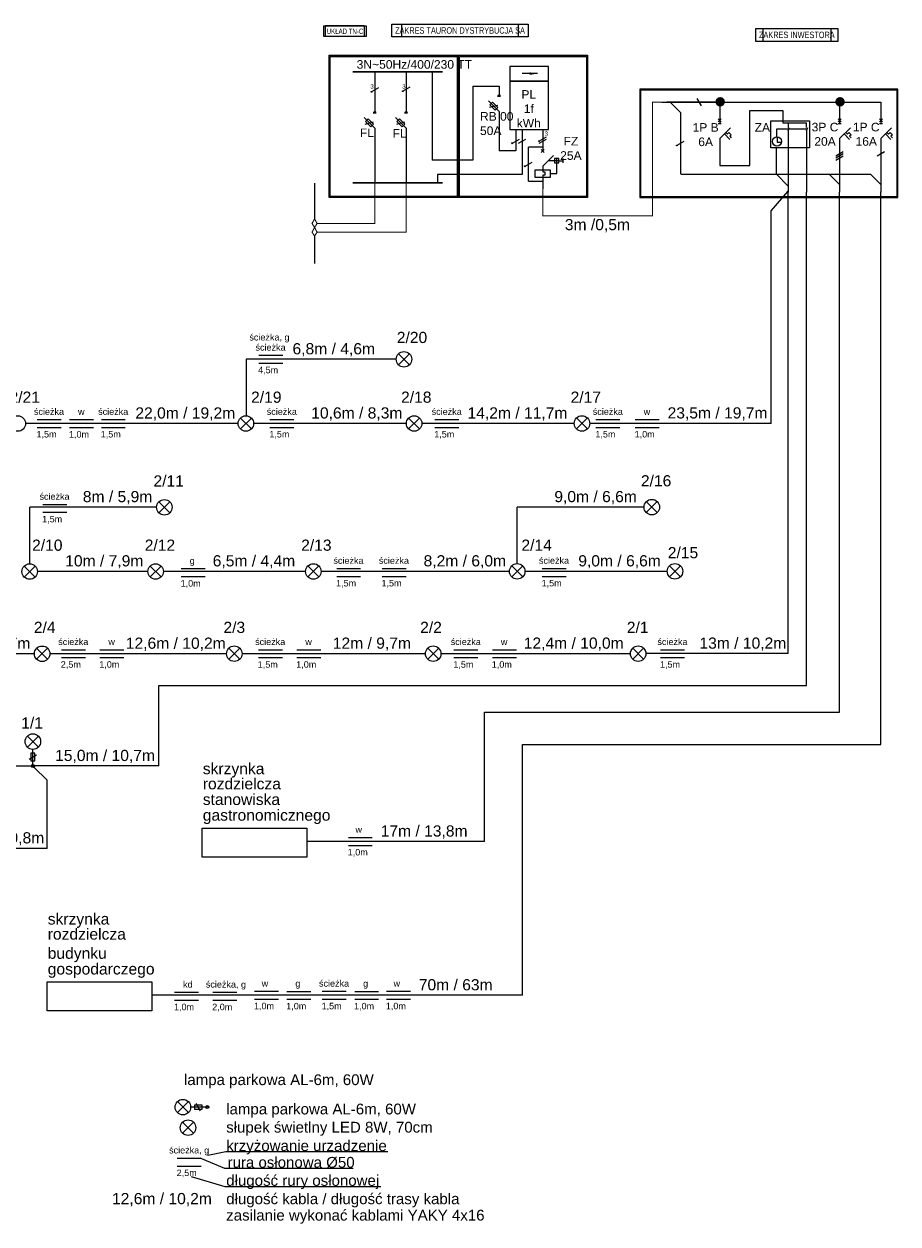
# Model space of a CAD drawing. Header units: millimetres. Extents: x 0 to 1096681, y -272449 to 90187.
# Tile 2 of 35: x 323237 to 526135, y -188498 to 90187. Entities that reach past the tile are written whole.
import ezdxf
from ezdxf import colors
from ezdxf.entities.mleader import LeaderData, LeaderLine
from ezdxf.lldxf.tags import DXFTag
from ezdxf.math import Vec2, Vec3

# ---------------------------------------------------------------- set-up
doc = ezdxf.new("R2010")
doc.units = ezdxf.units.MM
doc.layers.add('schemat', color=7, linetype='Continuous')
for name, color, linetype, lineweight in [('U-1 eN kabel eNN', 1, 'Continuous', 9), ('U-1 eN kabel OSW', 11, 'Continuous', 9), ('U-1 eN opis eNN istn', 7, 'Continuous', 9), ('U-1 eN opis eNN proj', 1, 'Continuous', 9), ('U-1 eN slup istn', 7, 'Continuous', 30), ('U-11 OSW lampa nowa MZD', 160, 'Continuous', 9)]:
    doc.layers.add(name, color=color, linetype=linetype, lineweight=lineweight)
doc.styles.add('RHR', font='romans.shx', dxfattribs={"width": 0.7})
doc.styles.add('Romans', font='romans.shx', dxfattribs={"width": 0.7})
doc.styles.get("Standard").update_dxf_attribs({"font": 'arial.ttf'})
tags = doc.linetypes.add('DASHED', pattern=[19.05, 12.7, -6.35]).pattern_tags.tags
tags[6:7] = [DXFTag(74, 4), DXFTag(75, 0), DXFTag(340, '0'), DXFTag(46, 1.0), DXFTag(50, 0.0), DXFTag(44, 0.0), DXFTag(45, 0.0)]
tags[4:5] = [DXFTag(74, 4), DXFTag(75, 0), DXFTag(340, '0'), DXFTag(46, 1.0), DXFTag(50, 0.0), DXFTag(44, 0.0), DXFTag(45, 0.0)]
tags = doc.linetypes.add('RHR eNN', pattern='A,12,-1,["eNN",Romans,S=1.6,R=0,X=0,Y=-0.8],-6', length=19).pattern_tags.tags
tags[6] = DXFTag(74, 10)

msp = doc.modelspace()

# ---------------------------------------------------------------- hatches: boundary and pattern name
at = {"layer": 'schemat', "lineweight": 15}
for points in [[(485965.655, 72116.778, 1), (483752.393, 72116.778, 1)], [(513793.735, 72116.778, 1), (511580.473, 72116.778, 1)]]:
    msp.add_hatch(color=256, dxfattribs=at).paths.add_polyline_path(points)

# ---------------------------------------------------------------- linework, layer by layer
for p, q in [((480516.172, 71208.297, 0), (479532.302, 72912.41, 0)), ((471286.373, 72060.354, 0), (504701.204, 72060.354, 0)), ((484952.998, 72060.354, 0), (472472.505, 72060.354, 0)), ((473210.165, 72060.354, 0), (475636.873, 69633.646, 0)), ((484764.143, 72060.354, 0), (484764.143, 67095.728, 0)), ((475636.873, 69633.646, 0), (475636.873, 55302.843, 0)), ((484410.59, 67449.281, 0), (485117.697, 68156.388, 0)), ((485117.697, 67449.281, 0), (484410.59, 68156.388, 0)), ((484410.59, 67095.728, 0), (485117.697, 67095.728, 0)), ((512238.548, 67449.281, 0), (512945.655, 68156.388, 0)), ((512945.655, 67449.281, 0), (512238.548, 68156.388, 0)), ((512238.548, 67095.728, 0), (512945.655, 67095.728, 0)), ((521804.693, 67449.281, 0), (522511.8, 68156.388, 0)), ((522511.8, 67449.281, 0), (521804.693, 68156.388, 0)), ((521804.693, 67095.728, 0), (522511.8, 67095.728, 0)), ((484764.143, 63575.728, 0), (487253.159, 66064.744, 0)), ((487076.37, 63398.964, 0), (485831.874, 64643.459, 0)), ((500643.422, 65448.336), (500886.945, 66155.442)), ((504924.744, 65448.336, 0), (505168.267, 66155.442, 0)), ((512592.102, 63575.728, 0), (515081.118, 66064.744, 0)), ((514904.328, 63398.964, 0), (513659.833, 64643.459, 0)), ((522158.246, 63575.728, 0), (524647.262, 66064.744, 0)), ((524470.473, 63398.964, 0), (523225.978, 64643.459, 0)), ((474871.419, 62026.309, 0), (476488.93, 62960.179, 0)), ((484764.143, 63575.728, 0), (484764.143, 57302.843, 0)), ((497920.784, 55302.843), (497920.784, 61468.336)), ((512592.102, 63575.728, 0), (512592.102, 51154.752, 0)), ((522158.246, 63575.728, 0), (522158.246, 51154.752, 0)), ((511740.045, 59594.663, 0), (513444.158, 60578.532, 0)), ((511740.045, 59116.853, 0), (513444.158, 60100.723, 0)), ((511740.045, 58549.454, 0), (513444.158, 59533.324, 0)), ((521306.19, 59594.663, 0), (523010.303, 60578.532, 0)), ((484764.143, 57302.843, 0), (491772.628, 57302.843)), ((475825.728, 55302.843, 0), (493982.201, 55302.843, 0)), ((486180.833, 55302.843, 0), (498210.698, 55302.843, 0)), ((497920.784, 55302.843), (500643.422, 52508.837)), ((498210.698, 55302.843, 0), (519731.538, 55302.843, 0)), ((510165.394, 55302.843, 0), (512592.102, 52876.135, 0)), ((519731.538, 55302.843, 0), (522158.246, 52876.135, 0)), ((324441.805, -80515.306, 0), (326145.918, -79531.436, 0)), ((325293.861, -81783.371, 0), (325293.861, -78263.371, 0)), ((365445.892, -161354.946, 0), (361925.892, -161354.946, 0)), ((364177.827, -162207.003, 0), (363193.957, -160502.89, 0))]:
    msp.add_line(p, q)
at = {"color": 0, "linetype": 'ByBlock', "lineweight": -2}
for p, q in [((410164.999, 11051.357), (412710.583, 13596.942)), ((412710.583, 11051.357), (410164.999, 13596.942)), ((373474.099, -3865.596), (376019.684, -1320.011)), ((376019.684, -3865.596), (373474.099, -1320.011)), ((412529.006, -3861.337), (415074.59, -1315.753)), ((415074.59, -3861.337), (412529.006, -1315.753)), ((451491.794, -3857.112), (454037.378, -1311.528)), ((454037.378, -3857.112), (451491.794, -1311.528)), ((354548.019, -23323.871), (357093.603, -20778.287)), ((357093.603, -23323.871), (354548.019, -20778.287)), ((467703.091, -23283.076), (470248.676, -20737.492)), ((470248.676, -23283.076), (467703.091, -20737.492)), ((323285.509, -38247.893), (325831.093, -35702.308)), ((325831.093, -38247.893), (323285.509, -35702.308)), ((352514.476, -38236.69), (355060.06, -35691.106)), ((355060.06, -38236.69), (352514.476, -35691.106)), ((389140.664, -38225.487), (391686.248, -35679.903)), ((391686.248, -38225.487), (389140.664, -35679.903)), ((436458.11, -38207.01), (439003.694, -35661.425)), ((439003.694, -38207.01), (436458.11, -35661.425)), ((473084.267, -38196.753), (475629.851, -35651.168)), ((475629.851, -38196.753), (473084.267, -35651.168)), ((326173.745, -57338.114), (328719.329, -54792.529)), ((328719.329, -57338.114), (326173.745, -54792.529)), ((370782.887, -57326.911), (373328.472, -54781.326)), ((373328.472, -57326.911), (370782.887, -54781.326)), ((416958.132, -57322.652), (419503.717, -54777.068)), ((419503.717, -57322.652), (416958.132, -54777.068)), ((464544.473, -57318.427), (467090.057, -54772.843)), ((467090.057, -57318.427), (464544.473, -54772.843)), ((324021.069, -77736.163, 0), (326566.654, -75190.579, 0)), ((326566.654, -77736.163, 0), (324021.069, -75190.579, 0)), ((361398.684, -162627.739, 0), (358853.1, -160082.154, 0)), ((361398.684, -160082.154, 0), (358853.1, -162627.739, 0)), ((360049.68, -167411.673), (362595.264, -164866.089)), ((362595.264, -167411.673), (360049.68, -164866.089))]:
    msp.add_line(p, q, dxfattribs=at)
at = {"elevation": 0}
for points in [[(466239.14, 49910.829), (526134.874, 49910.829), (526134.874, 75054.445), (466239.14, 75054.445)], [(466373.242, 50160.829), (525905.422, 50160.829), (525905.422, 74817.89), (466373.242, 74817.89)], [(324853.861, -80903.371), (325733.861, -80903.371), (325733.861, -79143.371), (324853.861, -79143.371)], [(364565.892, -161794.946), (364565.892, -160914.946), (362805.892, -160914.946), (362805.892, -161794.946)]]:
    msp.add_lwpolyline(points, close=True, dxfattribs=at)
at = {"ltscale": 0.3, "const_width": 250, "elevation": 0, "flags": 128}
msp.add_lwpolyline([(471286.373, 72060.354), (469172.089, 72060.354), (469172.089, 45606.855), (443699.226, 45606.855), (443699.226, 51889.255)], dxfattribs=at)
for points in [[(491772.628, 57302.843), (491772.628, 70060.354), (499420.784, 70060.354), (499420.784, 67248.336), (500643.422, 67248.336), (500643.422, 66165.075)], [(500643.422, 67248.336), (504924.744, 67248.336)], [(500643.422, 65448.336), (500643.422, 51150.059)], [(498054.937, 63733.714), (498054.937, 62761.629), (498907.804, 62761.629)], [(496704.627, 46818.316), (500643.422, 51337.43)], [(500643.422, -56036.168), (500643.422, 51150.059)], [(496704.627, -2574.854), (496704.627, 46818.316)], [(409600.983, 12315.983), (374834.556, 12315.983)], [(374834.556, 12315.983), (374834.723, -793.375)], [(377731.254, 13256.425), (383292.536, 13256.425)], [(377731.254, 11414.941), (383292.536, 11414.941)], [(372946.892, -2593.123), (323604.138, -2603.623)], [(326288.016, -1663.897), (331849.297, -1663.897)], [(333818.821, -1683.763), (339380.103, -1683.763)], [(341198.642, -1663.897), (346759.924, -1663.897)], [(412001.799, -2589.542), (376546.892, -2592.86)], [(380339.575, -1663.897), (385900.857, -1663.897)], [(450964.586, -2584.472), (415601.798, -2588.348)], [(418624.553, -1663.897), (424185.835, -1663.897)], [(496704.627, -2582.23), (454578.795, -2582.23)], [(456025.545, -1663.897), (461586.826, -1663.897)], [(465141.869, -1663.897), (470703.151, -1663.897)], [(326288.016, -3505.381), (331849.297, -3505.381)], [(333818.821, -3525.247), (339380.103, -3525.247)], [(341198.642, -3505.381), (346759.924, -3505.381)], [(380339.575, -3505.381), (385900.857, -3505.381)], [(418624.553, -3505.381), (424185.835, -3505.381)], [(456025.545, -3505.381), (461586.826, -3505.381)], [(465141.869, -3505.381), (470703.151, -3505.381)], [(354020.811, -22050.2), (324565.814, -22059.961)], [(324568.506, -35175.13), (324565.814, -22059.961)], [(327590.119, -21371.971), (333151.401, -21371.971)], [(467175.884, -22009.405), (437720.886, -22019.167)], [(437723.579, -35134.335), (437720.886, -22019.167)], [(327590.119, -23213.455), (333151.401, -23213.455)], [(351987.268, -36964.496), (326372.51, -36973.01)], [(388613.425, -36954.431), (355601.477, -36961.807)], [(359740.667, -36289.347), (365301.949, -36289.347)], [(359740.667, -38130.831), (365301.949, -38130.831)], [(435930.903, -36935.516), (392227.665, -36950.604)], [(395832.09, -36262.068), (401393.372, -36262.068)], [(395832.09, -38103.552), (401393.372, -38103.552)], [(406376.666, -36259.426), (411937.948, -36259.426)], [(406376.666, -38100.91), (411937.948, -38100.91)], [(472557.059, -36924.751), (439545.111, -36932.127)], [(443547.571, -36245.928), (449108.853, -36245.928)], [(443547.571, -38087.412), (449108.853, -38087.412)], [(331930.414, -55125.212), (337491.696, -55125.212)], [(340859.646, -55125.212), (346420.928, -55125.212)], [(377648.363, -55125.212), (383209.645, -55125.212)], [(386577.595, -55125.212), (392138.877, -55125.212)], [(423053.679, -55125.212), (428614.961, -55125.212)], [(431982.911, -55125.212), (437544.193, -55125.212)], [(471032.795, -55125.212), (476594.077, -55125.212)], [(325646.537, -56065.843), (288443.422, -56074.434)], [(370255.68, -56054.438), (329260.746, -56063.231)], [(331930.414, -56966.696), (337491.696, -56966.696)], [(340859.646, -56966.696), (346420.928, -56966.696)], [(416430.925, -56050.857), (373855.679, -56053.952)], [(377648.363, -56966.696), (383209.645, -56966.696)], [(386577.595, -56966.696), (392138.877, -56966.696)], [(464017.265, -56045.787), (420030.924, -56049.506)], [(423053.679, -56966.696), (428614.961, -56966.696)], [(431982.911, -56966.696), (437544.193, -56966.696)], [(500643.422, -56036.168), (467631.474, -56043.545)], [(471032.795, -56966.696), (476594.077, -56966.696)], [(430105.117, -99659.973), (430105.117, -69619.451)], [(430105.117, -69619.451), (512592.102, -69619.451)], [(438948.942, -135381.107), (438948.942, -77162.91)], [(438948.942, -77162.91), (522158.246, -77162.91)], [(328611.146, -101256.882), (328611.146, -85387.781), (325543.613, -82376.12)], [(430105.117, -99667.349), (388904.772, -99667.349)], [(398537.449, -98733.333), (404098.73, -98733.333)], [(328611.146, -101256.882), (279268.393, -101267.382)], [(398537.449, -100574.817), (404098.73, -100574.817)], [(438948.942, -135388.483), (352904.962, -135388.483)], [(358205.304, -134672.978), (363766.586, -134672.978)], [(358205.304, -136514.462), (363766.586, -136514.462)], [(367074.113, -134672.74), (372635.395, -134672.74)], [(367074.113, -136514.224), (372635.395, -136514.224)], [(376772.443, -134452.441), (382333.725, -134452.441)], [(376772.443, -136293.925), (382333.725, -136293.925)], [(384258.685, -134472.306), (389819.966, -134472.306)], [(384258.685, -136313.79), (389819.966, -136313.79)], [(392470.648, -134454.467), (398031.93, -134454.467)], [(392470.648, -136295.951), (398031.93, -136295.951)], [(400001.453, -134474.333), (405562.735, -134474.333)], [(400001.453, -136315.817), (405562.735, -136315.817)], [(407381.274, -134454.467), (412942.556, -134454.467)], [(407381.274, -136295.951), (412942.556, -136295.951)], [(407727.025, -171768.129), (370082.785, -171768.129), (365896.735, -172598.222)], [(358827.823, -173196.992), (364389.105, -173196.992)], [(358827.823, -175038.476), (364389.105, -175038.476)], [(399677.081, -175642.055), (369887.629, -175642.055), (364130.933, -173196.992)], [(406069.242, -179860.286), (369899.775, -179860.286), (362106.947, -177538.393)]]:
    msp.add_lwpolyline(points)
at = {"elevation": 0}
for points in [[(504701.204, 72060.354), (504701.204, 72060.354), (510385.944, 72051.391), (510385.944, 72051.391), (512592.223, 72051.391), (512592.223, 67086.765)], [(512592.223, 72060.354), (512592.223, 72060.354), (519957.411, 72051.391), (519957.411, 72051.391), (522163.691, 72051.391), (522163.691, 67086.765)], [(504924.744, 66145.789), (504924.744, 67248.336)], [(486185.428, 64997.012), (486538.981, 64643.459), (486892.535, 64997.012), (487429.936, 64459.611), (487076.382, 64106.058), (487429.936, 63752.504)], [(504924.744, 65448.336), (504924.744, 51150.059)], [(514013.386, 64997.012), (514366.94, 64643.459), (514720.493, 64997.012), (515257.894, 64459.611), (514904.341, 64106.058), (515257.894, 63752.504)], [(523579.531, 64997.012), (523933.084, 64643.459), (524286.638, 64997.012), (524824.039, 64459.611), (524470.486, 64106.058), (524824.039, 63752.504)], [(504924.744, -63456.208), (504924.744, 51164.115)], [(512592.102, -69619.451), (512592.102, 51154.752)], [(522158.246, -77162.91), (522158.246, 51178.228)], [(354519.437, -82124.768), (354519.437, -63456.208)], [(354519.437, -63456.208), (504924.744, -63456.208)], [(324943.876, -82136.55), (281236.397, -82136.55)], [(354519.437, -82132.144), (325639.176, -82132.144)]]:
    msp.add_lwpolyline(points, dxfattribs=at)
for points in [[(496649.869, 67721.124), (505563.026, 67721.124), (505563.026, 61435.993), (496649.869, 61435.993)], [(364592.441, -96533.277), (388904.772, -96533.277), (388904.772, -103280.24), (364592.441, -103280.24)], [(328592.631, -132254.411), (352904.962, -132254.411), (352904.962, -139001.374), (328592.631, -139001.374)]]:
    msp.add_lwpolyline(points, close=True)
at = {"linetype": 'DASHED', "ltscale": 20}
msp.add_lwpolyline([(498018.179, 63990.918), (498018.179, 65812.825), (505050.272, 65812.825)], dxfattribs=at)
for centre, radius in [((474784.817, 61976.309, 0), 100), ((498043.932, 62911.293), 1079.932)]:
    msp.add_circle(centre, radius)
at = {"color": 0, "linetype": 'ByBlock', "lineweight": -2}
for centre, radius in [((411437.791, 12324.149), 1800), ((321804.138, -2604.006), 1800), ((374746.892, -2592.804), 1800), ((413801.798, -2588.545), 1800), ((452764.586, -2584.32), 1800), ((355820.811, -22051.079), 1800), ((468975.883, -22010.284), 1800), ((324558.301, -36975.101), 1800), ((353787.268, -36963.898), 1800), ((390413.456, -36952.695), 1800), ((437730.902, -36934.217), 1800), ((474357.059, -36923.96), 1800), ((327446.537, -56065.321), 1800), ((372055.679, -56054.118), 1800), ((418230.924, -56049.86), 1800), ((465817.265, -56045.635), 1800), ((325293.861, -76463.371, 0), 1800), ((325293.861, -82133.371, 0), 350), ((325293.861, -82133.371, 0), 220), ((360125.892, -161354.946, 0), 1800), ((365795.892, -161354.946, 0), 350), ((365795.892, -161354.946, 0), 220), ((361322.472, -166138.881), 1800)]:
    msp.add_circle(centre, radius, dxfattribs=at)
for points in [[(486546.039, 64141.426, 0), (486333.907, 63929.294, 0), (487076.37, 63398.964, 0)], [(514372.583, 64141.426, 0), (514160.451, 63929.294, 0), (514902.913, 63398.964, 0)], [(523938.727, 64141.426, 0), (523726.595, 63929.294, 0), (524469.057, 63398.964, 0)]]:
    msp.add_solid(points)
at = {"layer": 'U-1 eN kabel eNN'}
for p, q in [((404658.872, 79024.209, -0.001), (404658.872, 69885.364, -0.001)), ((411951.456, 79024.209, -0.001), (411951.456, 69885.364, -0.001)), ((418010.915, 79055.88, 0), (418010.915, 58552.969, 0)), ((442436.426, 78666.859, 0), (438916.463, 78666.859, 0)), ((403996.344, 74481.329, -0.001), (405613.854, 75415.199, -0.001)), ((411280.867, 74631.329, -0.001), (412898.377, 75565.199, -0.001)), ((427409.696, 75771.985, 0), (433530.765, 75771.985, 0)), ((433880.765, 73371.985, 0), (433180.765, 73371.985, 0)), ((431041.749, 72341.001, 0), (433530.765, 69851.985, 0)), ((431335.912, 70841.848, 0), (433236.603, 71351.137, 0)), ((433530.765, 69851.985, 0), (433530.765, 60702.666, 0)), ((402169.856, 68454.38, -0.001), (404658.872, 65965.364, -0.001)), ((402464.019, 66955.228, -0.001), (404364.71, 67464.516, -0.001)), ((405008.872, 69485.364, -0.001), (404308.872, 69485.364, -0.001)), ((409462.44, 68454.38, -0.001), (411951.456, 65965.364, -0.001)), ((409756.602, 66955.228, -0.001), (411657.293, 67464.516, -0.001)), ((412301.456, 69485.364, -0.001), (411601.456, 69485.364, -0.001)), ((404658.872, 65965.364, -0.001), (404658.872, 53299.279, -0.001)), ((411951.456, 65965.364, -0.001), (411951.456, 53299.279, -0.001)), ((437386.524, 65680.882, 0), (437386.524, 60702.666, 0)), ((438886.524, 65680.882, 0), (438886.524, 55215.09, 0)), ((443646.524, 65680.882, 0), (443646.524, 60716.256, 0)), ((436621.071, 62531.879, 0), (438238.581, 63465.749, 0)), ((438034.468, 62481.879, 0), (439738.581, 63465.749, 0)), ((443646.524, 61596.256, 0), (440386.524, 61596.256, 0)), ((440386.524, 53676.256, 0), (440386.524, 61596.256, 0)), ((442794.468, 62481.879, 0), (444498.581, 63465.749, 0)), ((442881.071, 63031.879, 0), (444498.581, 63965.749, 0)), ((437386.524, 60702.666, 0), (433530.765, 60702.666, 0)), ((443292.971, 60362.703, 0), (444000.078, 61069.81, 0)), ((444000.078, 60362.703, 0), (443292.971, 61069.81, 0)), ((443646.524, 57196.256, 0), (446135.54, 59685.272, 0)), ((446906.524, 55436.256, 0), (446906.524, 58940.764, 0)), ((448406.524, 57940.764, 0), (448406.524, 58940.764, 0)), ((439621.071, 57194.321, 0), (441238.581, 58128.191, 0)), ((443646.524, 57196.256, 0), (443646.524, 56316.256, 0)), ((447406.524, 58440.764, 0), (444891.032, 58440.764, 0)), ((447406.524, 58440.764, 0), (448406.524, 58440.764, 0)), ((438886.524, 55215.09, 0), (419269.138, 55215.09, 0)), ((440386.524, 53676.256, 0), (443646.524, 53676.256, 0)), ((443646.524, 54556.256, 0), (443646.524, 53676.256, 0)), ((443646.524, 53676.256, 0), (443646.524, 51889.255, 0)), ((445406.524, 55436.256, 0), (446906.524, 55436.256, 0))]:
    msp.add_line(p, q, dxfattribs=at)
for points, elevation in [([(394053.864, 82910.829), (424053.864, 82910.829), (424053.864, 49910.829), (394053.864, 49910.829)], 0), ([(394303.864, 82660.829), (423803.864, 82660.829), (423803.864, 50160.829), (394303.864, 50160.829)], 0), ([(424053.864, 82910.829), (454053.864, 82910.829), (454053.864, 49910.829), (424053.864, 49910.829)], 0), ([(424303.864, 82660.829), (453803.864, 82660.829), (453803.864, 50160.829), (424303.864, 50160.829)], 0), ([(436016.524, 76930.882), (445016.524, 76930.882), (445016.524, 80305.882), (436016.524, 80305.882)], 0), ([(436016.524, 65680.882), (445016.524, 65680.882), (445016.524, 76930.882), (436016.524, 76930.882)], 0), ([(432597.384, 70163.112), (433219.638, 70785.366), (431975.13, 72029.874), (431352.876, 71407.62)], 0), ([(403725.491, 66276.491), (404347.745, 66898.745), (403103.237, 68143.253), (402480.983, 67520.999)], -0.001), ([(411018.075, 66276.491), (411640.329, 66898.745), (410395.821, 68143.253), (409773.567, 67520.999)], -0.001), ([(446406.524, 57940.764), (447406.524, 57940.764), (447406.524, 58940.764), (446406.524, 58940.764)], 0), ([(445406.524, 56316.256), (445406.524, 54556.256), (441886.524, 54556.256), (441886.524, 56316.256)], 0)]:
    msp.add_lwpolyline(points, close=True, dxfattribs=dict(at, elevation=elevation))
at = {"layer": 'U-1 eN kabel eNN', "lineweight": 30, "elevation": -0.001}
for points in [[(399570.909, 79055.88), (420411.304, 79055.88)], [(399570.909, 53299.279), (420411.304, 53299.279)]]:
    msp.add_lwpolyline(points, dxfattribs=at)
at = {"layer": 'U-1 eN kabel eNN', "elevation": 0}
for points in [[(427409.696, 75771.985), (427409.696, 58552.969), (418010.915, 58552.969)], [(433530.765, 75771.985), (433530.765, 73771.985)], [(443646.524, 56316.256), (443646.524, 55816.256), (444146.524, 55816.256), (444146.524, 55056.256), (443646.524, 55056.256), (443646.524, 54556.256)], [(419269.138, 55215.09), (419269.138, 53299.279)]]:
    msp.add_lwpolyline(points, dxfattribs=at)
at = {"layer": 'U-1 eN kabel eNN'}
for centre, radius in [((403909.741, 74431.329, -0.001), 100), ((411194.264, 74581.329, -0.001), 100), ((433530.765, 73571.985, 0), 200), ((404658.872, 69685.364, -0.001), 200), ((411951.456, 69685.364, -0.001), 200), ((436534.468, 62481.879, 0), 100), ((442794.468, 62981.879, 0), 100), ((439534.468, 57144.321, 0), 100)]:
    msp.add_circle(centre, radius, dxfattribs=at)
msp.add_solid([(440636.426, 78966.859, 0), (440636.426, 78366.859, 0), (442436.426, 78666.859, 0)], dxfattribs=at)
at = {"layer": 'U-1 eN kabel OSW', "linetype": 'RHR eNN', "ltscale": 0.3, "const_width": 250, "elevation": -0.001, "flags": 128}
for points in [[(404658.872, 53299.279), (404658.872, 43877.603), (391234.084, 43877.603)], [(411951.456, 53299.279), (411951.456, 41853.769), (391283.832, 41853.769)], [(390693.781, 44917.491), (390108.03, 43863.139), (390693.781, 42933.869)], [(390693.781, 44917.491), (391279.532, 43863.139), (390693.781, 42933.869)], [(390694.746, 42913.21), (390108.995, 41858.859), (390694.746, 40929.589)], [(390694.746, 42913.21), (391280.497, 41858.859), (390694.746, 40929.589)]]:
    msp.add_lwpolyline(points, dxfattribs=at)
at = {"layer": 'U-1 eN slup istn', "lineweight": 9, "ltscale": 0.025, "elevation": -0.001}
for points in [[(390693.781, 53230.789), (390693.781, 44917.491)], [(390694.746, 40929.589), (390694.746, 34603.596)]]:
    msp.add_lwpolyline(points, dxfattribs=at)

# ---------------------------------------------------------------- texts
for s, height, p in [('3m /0,5m', 2596.7113, (448793.475, 42304.144)), ('ścieżka, g', 1500, (375560.644, 16686.197)), ('2/20', 2596.7113, (409784.373, 16098.74)), ('ścieżka', 1500, (376981.1, 14337.71)), ('6,8m / 4,6m', 2596.71132, (385573.167, 13473.89)), ('4,5m', 1500, (377582.988, 9082.199)), ('2/21', 2596.7113, (319879.262, 2225.374)), ('2/19', 2596.7113, (375953.654, 2225.374)), ('2/18', 2596.7113, (410775.065, 2225.374)), ('2/17', 2596.7113, (450130.628, 2225.374)), ('ścieżka', 1500, (325537.861, -582.612)), ('w', 1500, (335780.161, -602.478)), ('ścieżka', 1500, (340448.487, -582.612)), ('22,0m / 19,2m', 2596.71132, (349092.252, -1446.432)), ('ścieżka', 1500, (379589.421, -582.612)), ('10,6m / 8,3m', 2596.71132, (389918.185, -1435.274)), ('ścieżka', 1500, (417874.398, -582.612)), ('14,2m / 11,7m', 2596.71132, (426203.113, -1431.052)), ('ścieżka', 1500, (455275.39, -582.612)), ('w', 1500, (467103.209, -582.612)), ('23,5m / 19,7m', 2596.71132, (472644.7, -1426.934)), ('1,5m', 1500, (326139.749, -5838.123)), ('1,0m', 1500, (333670.554, -5857.989)), ('1,5m', 1500, (341050.375, -5838.123)), ('1,5m', 1500, (380191.309, -5838.123)), ('1,5m', 1500, (418476.287, -5838.123)), ('1,5m', 1500, (455877.278, -5838.123)), ('1,0m', 1500, (464993.602, -5838.123)), ('2/11', 2596.7113, (353300.12, -17232.923)), ('2/16', 2596.7113, (466455.192, -17192.128)), ('ścieżka', 1500, (326828.403, -20290.686)), ('8m / 5,9m', 2596.7113, (336893.566, -20864.048)), ('9,0m / 6,6m', 2596.71132, (446355.857, -20862.638)), ('1,5m', 1500, (327441.853, -25546.197)), ('2/10', 2596.7113, (325114.529, -32145.742)), ('2/12', 2596.7113, (351266.576, -32145.742)), ('2/13', 2596.7113, (387579.331, -32145.742)), ('2/14', 2596.7113, (438714.744, -32145.742)), ('10m / 7,9m', 2596.7113, (332805.387, -35776.867)), ('6,5m / 4,4m', 2596.71132, (367045.962, -35776.867)), ('ścieżka', 1500, (395070.374, -35180.783)), ('ścieżka', 1500, (405614.949, -35178.141)), ('8,2m / 6,0m', 2596.71132, (415998.472, -35776.867)), ('ścieżka', 1500, (442785.855, -35164.643)), ('9,0m / 6,6m', 2596.71132, (451914.914, -35776.867)), ('2/15', 2596.7113, (472697.625, -33885.72)), ('g', 1500, (361702.007, -35208.062)), ('1,0m', 1500, (359592.4, -40463.573)), ('1,5m', 1500, (395683.824, -40436.294)), ('1,5m', 1500, (406228.399, -40433.652)), ('1,5m', 1500, (443399.305, -40420.154)), ('2/4', 2596.7113, (325521.661, -51235.941)), ('2/3', 2596.7113, (369540.893, -51235.941)), ('2/2', 2596.7113, (415204.191, -51235.941)), ('2/1', 2596.7113, (463183.307, -51235.941)), ('6,8m / 4,7m', 2596.71132, (305554.814, -54918.9)), ('ścieżka', 1500, (331180.26, -54043.927)), ('w', 1500, (342820.986, -54043.927)), ('12,6m / 10,2m', 2596.71132, (346877.041, -54907.747)), ('ścieżka', 1500, (376898.208, -54043.927)), ('w', 1500, (388538.935, -54043.927)), ('12m / 9,7m', 2596.7113, (394930.853, -54896.589)), ('ścieżka', 1500, (422303.525, -54043.927)), ('w', 1500, (433944.251, -54043.927)), ('12,4m / 10,0m', 2596.71132, (439255.792, -54892.367)), ('ścieżka', 1500, (470282.64, -54043.927)), ('13m / 10,2m', 2596.71132, (480043.086, -54888.249)), ('2,5m', 1500, (331782.148, -59299.438)), ('1,0m', 1500, (340711.38, -59299.438)), ('1,5m', 1500, (377500.097, -59299.438)), ('1,0m', 1500, (386429.329, -59299.438)), ('1,5m', 1500, (422905.413, -59299.438)), ('1,0m', 1500, (431834.645, -59299.438)), ('1,5m', 1500, (470884.528, -59299.438)), ('1/1', 2596.7113, (322590.188, -73431.175, 0)), ('15,0m / 10,7m', 2596.71132, (330459.51, -80976.849, 0)), ('skrzynka', 2596.7113, (364741.54, -84036.574)), ('rozdzielcza', 2596.71132, (364741.54, -87547.261)), ('stanowiska', 2596.7113, (364741.54, -91190.427)), ('gastronomicznego', 2596.71132, (364741.54, -94833.592)), ('23,6m / 19,8m', 2596.71132, (304756.506, -100110.191)), ('w', 1500, (400183.825, -97652.049)), ('17m / 13,8m', 2596.71132, (406045.19, -98512.054)), ('1,0m', 1500, (398389.182, -102907.56)), ('skrzynka', 2596.7113, (328741.73, -118948.036)), ('rozdzielcza', 2596.71132, (328741.73, -122458.723)), ('budynku', 2596.7113, (328741.73, -126911.56)), ('gospodarczego', 2596.71132, (328741.73, -130554.726)), ('kd', 1500, (360166.644, -133591.693)), ('ścieżka, g', 1500, (365454.098, -133591.455)), ('w', 1500, (378418.82, -133371.156)), ('g', 1500, (386220.025, -133391.022)), ('ścieżka', 1500, (391720.493, -133373.182)), ('g', 1500, (401962.793, -133393.048)), ('w', 1500, (409027.651, -133373.182)), ('70m / 63m', 2596.7113, (414889.015, -134233.187)), ('1,0m', 1500, (358057.038, -138847.204)), ('2,0m', 1500, (366925.847, -138846.966)), ('1,0m', 1500, (376624.177, -138626.667)), ('1,0m', 1500, (384110.418, -138646.533)), ('1,5m', 1500, (392322.381, -138628.693)), ('1,0m', 1500, (399853.186, -138648.559)), ('1,0m', 1500, (407233.008, -138628.693)), ('lampa parkowa AL-6m, 60W', 2500, (360376.35, -156237.435)), ('lampa parkowa AL-6m, 60W', 2500, (370177.873, -163044.485)), ('słupek świetlny LED 8W, 70cm', 2500, (370177.873, -167265.961)), ('krzyżowanie urzadzenie', 2500, (370177.873, -171561.498)), ('ścieżka, g', 1500, (356917.897, -172115.707)), ('2,5m', 1500, (358679.556, -177371.218)), ('długość rury osłonowej', 2500, (370177.873, -179634.144)), ('12,6m / 10,2m', 2596.71132, (343664.042, -183893.523)), ('długość kabla / długość trasy kabla', 2500, (370177.873, -183893.523)), ('zasilanie wykonać kablami YAKY 4x16', 2500, (370177.873, -187700.123))]:
    msp.add_text(s, height=height).set_placement(p)
at = {"char_height": 2000, "attachment_point": 2}
for s, insert in [('\\pxqc;1P B\\P6A', (481477.346, 67164.163, 0)), ('\\pxqc;ZA', (494650.621, 67164.163, 0)), ('\\pxqc;3P C\\P20A', (509196.198, 67247.236, -0.001)), ('\\pxqc;1P C\\P16A', (518762.342, 67247.236, -0.001))]:
    msp.add_mtext(s, dxfattribs=dict(at, insert=insert))
at = {"insert": (370487.448, -172927.752), "char_height": 2500, "width": 57225.90603, "attachment_point": 1}
msp.add_mtext('rura osłonowa %%c50', dxfattribs=at)
at = {"layer": 'U-1 eN opis eNN istn', "attachment_point": 2, "bg_fill": 19, "box_fill_scale": 1.5, "bg_fill_color": 256, "bg_fill_true_color": 13158600, "bg_fill_transparency": 0}
for s, insert, char_height in [('\\pxqc;\\W0.65;\\A1;UKŁAD TN-C', (397757.045, 89124.225, 0), 1250), ('\\pxqc;\\W0.65;\\A1;ZAKRES TAURON DYSTRYBUCJA SA', (424462.841, 89437.401, -0.001), 1500), ('\\pxqc;\\W0.65;\\A1;ZAKRES INWESTORA', (502652.718, 88409.654, -0.001), 1500)]:
    msp.add_mtext(s, dxfattribs=dict(at, insert=insert, char_height=char_height))
at = {"layer": 'U-1 eN opis eNN proj'}
for s, insert, char_height, attachment_point in [('3N~50Hz/400/230 TT', (400469.759, 81803.979, -0.001), 2000, 1), ('\\pxqc;3', (404027.003, 76183.461, -0.001), 1000, 2), ('\\pxqc;3', (411424.7, 76183.461, -0.001), 1000, 2), ('\\pxqc;PL\\P1f\\PkWh', (440420.152, 74829.009, 0), 2000, 2), ('RB 00\\P50A', (429100.265, 69734.453, 0), 2000, 1), ('FL', (401217.676, 65918.497, -0.001), 2000, 1), ('FL', (408808.179, 65791.388, -0.001), 2000, 1), ('\\pxqc;3', (444479.082, 65233.622, -0.001), 1000, 2), ('\\pxqc;FZ\\P25A', (450197.099, 63973.375, 0), 2000, 2)]:
    msp.add_mtext(s, dxfattribs=dict(at, insert=insert, char_height=char_height, attachment_point=attachment_point))

# ---------------------------------------------------------------- leaders
at = {"layer": 'U-11 OSW lampa nowa MZD'}
ml = msp.add_multileader_mtext('Standard', dxfattribs=at)
ml.set_content('4A', color=256, style='RHR')
ml.set_leader_properties()
ml.build(insert=Vec2(0, 0))
ml.multileader.update_dxf_attribs({"has_text_frame": 1, "text_left_attachment_type": 2, "text_right_attachment_type": 2, "dogleg_length": 0.5, "arrow_head_size": 1})
ctx = ml.context
ctx.base_point, ctx.char_height, ctx.arrow_head_size, ctx.landing_gap_size, ctx.plane_origin, ctx.plane_x_axis, ctx.plane_y_axis = Vec3(6576202.145, 5511281.826, 0), 1.25, 1, 0.25, Vec3(368354.825, -152993.973), Vec3(0, 1000), Vec3(-1000, 0)
ctx.left_attachment, ctx.right_attachment, ctx.text_align_type = 2, 2, 1
notes = []
notes.append((ctx, [(0, (0, 0, 0), (0, 0), (1, 0), 1, [])]))
ctx.mtext.insert, ctx.mtext.text_direction, ctx.mtext.alignment, ctx.mtext.flow_direction = Vec3(362981.333, -162399.727), Vec3(0, 1), 2, 5
for ctx, leaders in notes:
    for number, flags, end, landing, length, lines in leaders:
        leader = LeaderData()
        leader.index, (leader.has_last_leader_line, leader.has_dogleg_vector, leader.attachment_direction) = number, flags
        leader.last_leader_point, leader.dogleg_vector, leader.dogleg_length = Vec3(end), Vec3(landing), length
        for number, points, colour, breaks in lines:
            line = LeaderLine()
            line.index, line.vertices, line.color, line.breaks = number, Vec3.list(points), colors.encode_raw_color(colour), breaks
            leader.lines.append(line)
        ctx.leaders.append(leader)

# ---------------------------------------------------------------- next in the draw order: linework, layer by layer
msp.add_lwpolyline([(393211.906, 89843.325), (402179.47, 89843.325), (402179.47, 87258.44), (393211.906, 87258.44)], close=True)
at = {"layer": 'U-1 eN opis eNN istn', "elevation": -0.001}
for points in [[(410968.198, 90187.401), (437957.484, 90187.401), (437957.484, 87187.401), (410968.198, 87187.401)], [(494799.146, 89134.912), (510506.289, 89134.912), (510506.289, 86134.912), (494799.146, 86134.912)]]:
    msp.add_lwpolyline(points, close=True, dxfattribs=at)

doc.saveas('drawing.dxf')
